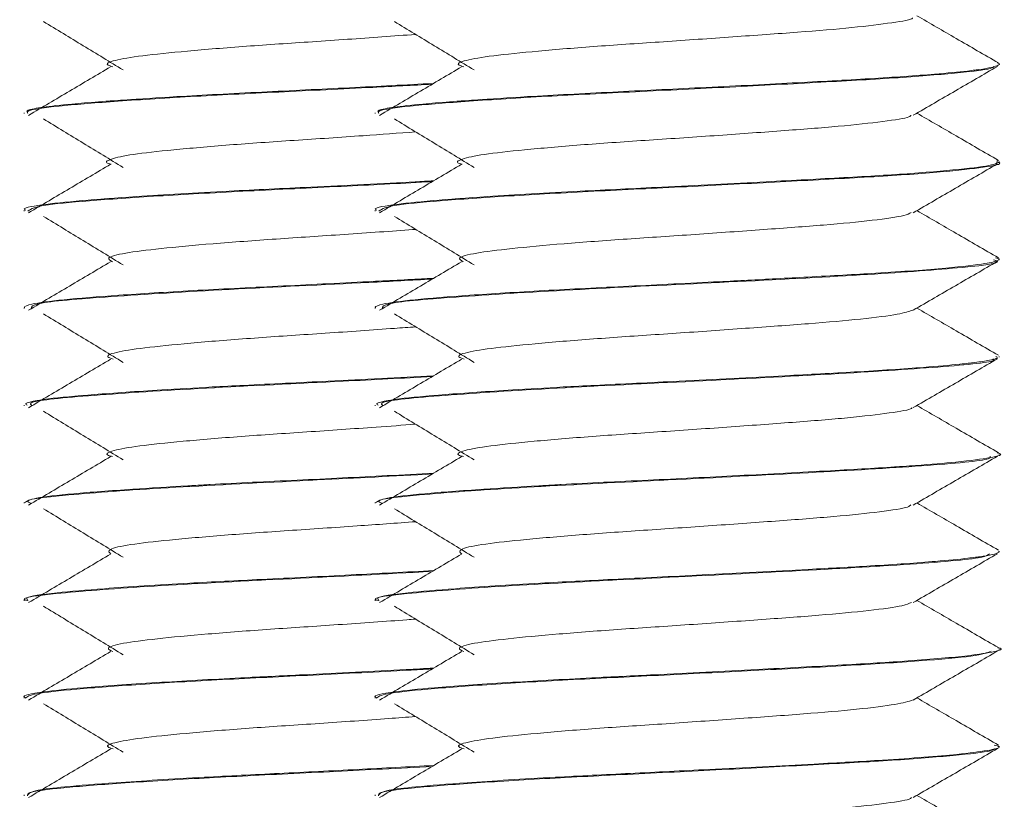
# Model space of a CAD drawing. Header units: millimetres. Extents: x -319 to 825, y -1612 to -168.
# Tile 27 of 41: x 100 to 113, y -219 to -209. Entities that reach past the tile are written whole.
import ezdxf

# ---------------------------------------------------------------- set-up
doc = ezdxf.new("R2010")
doc.units = ezdxf.units.MM

msp = doc.modelspace()

# ---------------------------------------------------------------- linework, layer by layer
at = {"color": 7, "linetype": 'Continuous', "lineweight": 15}
for p, q in [((112.902, -209.993), (112.902, -209.983)), ((100.402, -210.608), (100.402, -210.618)), ((104.902, -210.608), (104.902, -210.618)), ((112.902, -211.243), (112.902, -211.233)), ((100.402, -211.858), (100.402, -211.868)), ((104.902, -211.858), (104.902, -211.868)), ((112.902, -212.493), (112.902, -212.483)), ((100.402, -213.108), (100.402, -213.118)), ((104.902, -213.108), (104.902, -213.118)), ((112.902, -213.742), (112.902, -213.733)), ((100.402, -214.358), (100.402, -214.367)), ((104.902, -214.358), (104.902, -214.367)), ((112.902, -214.992), (112.902, -214.983)), ((100.402, -215.608), (100.402, -215.617)), ((104.902, -215.608), (104.902, -215.617)), ((112.902, -216.242), (112.902, -216.233)), ((100.402, -216.857), (100.402, -216.867)), ((104.902, -216.857), (104.902, -216.867)), ((112.902, -217.493), (112.902, -217.483)), ((100.402, -218.108), (100.402, -218.118)), ((104.902, -218.108), (104.902, -218.118)), ((112.902, -218.743), (112.902, -218.733)), ((100.402, -219.358), (100.402, -219.368)), ((104.902, -219.358), (104.902, -219.368))]:
    msp.add_line(p, q, dxfattribs=at)
for points, knots in [([(100.648, -209.437), (100.818, -209.54), (101.16, -209.748), (101.5, -209.955), (101.669, -210.059)], [0, 0, 0, 0, 0.500045, 1, 1, 1, 1]), ([(105.148, -209.437), (105.318, -209.54), (105.66, -209.748), (106, -209.955), (106.169, -210.059)], [0, 0, 0, 0, 0.500045, 1, 1, 1, 1]), ([(106.04, -210.018), (106.016, -210.011), (105.924, -209.985), (106.038, -209.935), (106.381, -209.876), (106.97, -209.817), (107.73, -209.754), (108.6, -209.697), (109.495, -209.634), (110.336, -209.574), (111.054, -209.516), (111.545, -209.452), (111.793, -209.413), (111.792, -209.391), (111.792, -209.389)], [0, 0, 0, 0, 0.033303, 0.130153, 0.225558, 0.321168, 0.417964, 0.512603, 0.609237, 0.705226, 0.800281, 0.897195, 0.99203, 1, 1, 1, 1]), ([(112.892, -209.968), (112.712, -209.864), (112.364, -209.662), (112.016, -209.46), (111.848, -209.363)], [0, 0, 0, 0, 0.517427, 1, 1, 1, 1]), ([(101.54, -210.018), (101.516, -210.011), (101.424, -209.985), (101.538, -209.935), (101.881, -209.876), (102.47, -209.817), (103.231, -209.754), (104.097, -209.697), (104.861, -209.644), (105.278, -209.613), (105.421, -209.603)], [0, 0, 0, 0, 0.050511, 0.197406, 0.342111, 0.487124, 0.633937, 0.777477, 0.924045, 1, 1, 1, 1]), ([(101.51, -210.018), (101.335, -210.122), (100.983, -210.33), (100.633, -210.537), (100.458, -210.641)], [0, 0, 0, 0, 0.49995, 1, 1, 1, 1]), ([(112.879, -209.968), (112.887, -209.971), (112.915, -209.981), (112.883, -210.01), (112.769, -210.037), (112.582, -210.062), (112.421, -210.081), (112.032, -210.119), (111.284, -210.171), (110.243, -210.226), (109.098, -210.286), (107.919, -210.343), (106.931, -210.395), (106.325, -210.434), (106.054, -210.453), (105.979, -210.458), (105.698, -210.48), (105.395, -210.504), (105.097, -210.542), (104.92, -210.573), (104.937, -210.597), (104.944, -210.608)], [0, 0, 0, 0, 0.013064, 0.045728, 0.134975, 0.145355, 0.164053, 0.226311, 0.317077, 0.404357, 0.497886, 0.586034, 0.678019, 0.743927, 0.761805, 0.766962, 0.769597, 0.858916, 0.890113, 0.950072, 1, 1, 1, 1]), ([(104.948, -210.618), (104.942, -210.606), (104.925, -210.574), (105.305, -210.521), (106.013, -210.464), (106.999, -210.4), (108.157, -210.342), (109.384, -210.282), (110.564, -210.219), (111.6, -210.162), (112.367, -210.099), (112.799, -210.051), (112.827, -210.022), (112.836, -210.013)], [0, 0, 0, 0, 0.057351, 0.157498, 0.25623, 0.357089, 0.455979, 0.555927, 0.656466, 0.754973, 0.855724, 0.955174, 1, 1, 1, 1]), ([(106.01, -210.018), (105.835, -210.122), (105.483, -210.33), (105.133, -210.537), (104.958, -210.641)], [0, 0, 0, 0, 0.499963, 1, 1, 1, 1]), ([(111.802, -210.64), (111.982, -210.535), (112.341, -210.326), (112.701, -210.118), (112.881, -210.013)], [0, 0, 0, 0, 0.4997008, 1, 1, 1, 1]), ([(105.651, -210.231), (105.294, -210.25), (104.57, -210.288), (103.418, -210.343), (102.432, -210.395), (101.825, -210.434), (101.554, -210.453), (101.479, -210.458), (101.198, -210.48), (100.895, -210.504), (100.597, -210.542), (100.42, -210.573), (100.437, -210.597), (100.444, -210.608)], [0, 0, 0, 0, 0.1457779, 0.2957399, 0.4522291, 0.5643558, 0.5947703, 0.6035458, 0.6080259, 0.7599788, 0.8130544, 0.915058, 1, 1, 1, 1]), ([(100.448, -210.618), (100.442, -210.606), (100.425, -210.574), (100.805, -210.521), (101.513, -210.464), (102.5, -210.4), (103.655, -210.342), (104.747, -210.289), (105.382, -210.255), (105.633, -210.242)], [0, 0, 0, 0, 0.0923567, 0.2536357, 0.4126352, 0.5750594, 0.7343154, 0.8952697, 1, 1, 1, 1]), ([(100.648, -210.687), (100.818, -210.79), (101.16, -210.998), (101.5, -211.205), (101.669, -211.309)], [0, 0, 0, 0, 0.500057, 1, 1, 1, 1]), ([(105.148, -210.687), (105.318, -210.79), (105.66, -210.998), (106, -211.205), (106.169, -211.309)], [0, 0, 0, 0, 0.500057, 1, 1, 1, 1]), ([(106.018, -211.268), (106.012, -211.267), (105.922, -211.246), (105.993, -211.202), (106.258, -211.141), (106.792, -211.084), (107.509, -211.02), (108.357, -210.962), (109.255, -210.902), (110.117, -210.839), (110.876, -210.782), (111.435, -210.719), (111.745, -210.673), (111.767, -210.646), (111.772, -210.639)], [0, 0, 0, 0, 0.006743, 0.103219, 0.199453, 0.29432, 0.39124, 0.48626, 0.582301, 0.678912, 0.773563, 0.870379, 0.96594, 1, 1, 1, 1]), ([(112.892, -211.218), (112.712, -211.114), (112.364, -210.912), (112.016, -210.71), (111.848, -210.613)], [0, 0, 0, 0, 0.517427, 1, 1, 1, 1]), ([(101.518, -211.268), (101.512, -211.267), (101.422, -211.246), (101.493, -211.202), (101.758, -211.141), (102.292, -211.084), (103.009, -211.02), (103.856, -210.962), (104.696, -210.906), (105.199, -210.869), (105.421, -210.853)], [0, 0, 0, 0, 0.010244, 0.156823, 0.303034, 0.447165, 0.594421, 0.738786, 0.884702, 1, 1, 1, 1]), ([(101.51, -211.268), (101.335, -211.372), (100.983, -211.58), (100.633, -211.787), (100.458, -211.891)], [0, 0, 0, 0, 0.499926, 1, 1, 1, 1]), ([(112.876, -211.218), (112.881, -211.236), (112.892, -211.273), (112.497, -211.326), (111.83, -211.386), (110.94, -211.439), (109.846, -211.497), (108.662, -211.558), (107.416, -211.618), (106.395, -211.678), (105.583, -211.737), (105.09, -211.789), (104.864, -211.832), (104.917, -211.855), (104.923, -211.858)], [0, 0, 0, 0, 0.081209, 0.170904, 0.262297, 0.347548, 0.431542, 0.53655, 0.620193, 0.727155, 0.807102, 0.89493, 0.986411, 1, 1, 1, 1]), ([(104.95, -211.868), (104.99, -211.841), (105.06, -211.793), (105.798, -211.73), (106.708, -211.667), (107.833, -211.607), (109.051, -211.549), (110.254, -211.485), (111.335, -211.428), (112.203, -211.367), (112.729, -211.305), (112.954, -211.266), (112.894, -211.244), (112.89, -211.243)], [0, 0, 0, 0, 0.125951, 0.221245, 0.318622, 0.415139, 0.510987, 0.608557, 0.703984, 0.801034, 0.89804, 0.993495, 1, 1, 1, 1]), ([(106.01, -211.268), (105.835, -211.372), (105.483, -211.58), (105.133, -211.787), (104.958, -211.891)], [0, 0, 0, 0, 0.499938, 1, 1, 1, 1]), ([(111.802, -211.89), (111.982, -211.785), (112.341, -211.576), (112.701, -211.368), (112.881, -211.263)], [0, 0, 0, 0, 0.4997008, 1, 1, 1, 1]), ([(105.651, -211.481), (105.573, -211.485), (105.084, -211.511), (104.157, -211.558), (102.917, -211.617), (101.894, -211.678), (101.083, -211.737), (100.59, -211.789), (100.364, -211.832), (100.417, -211.855), (100.423, -211.858)], [0, 0, 0, 0, 0.0336605, 0.2121649, 0.3543535, 0.5361817, 0.6720862, 0.821389, 0.9768997, 1, 1, 1, 1]), ([(100.45, -211.868), (100.49, -211.841), (100.56, -211.793), (101.298, -211.73), (102.209, -211.667), (103.331, -211.607), (104.52, -211.55), (105.271, -211.511), (105.632, -211.492)], [0, 0, 0, 0, 0.2100375, 0.3689501, 0.5313386, 0.6922915, 0.8521294, 1, 1, 1, 1]), ([(100.648, -211.937), (100.818, -212.04), (101.16, -212.248), (101.5, -212.455), (101.669, -212.559)], [0, 0, 0, 0, 0.500045, 1, 1, 1, 1]), ([(105.148, -211.937), (105.318, -212.04), (105.66, -212.248), (106, -212.455), (106.169, -212.559)], [0, 0, 0, 0, 0.500045, 1, 1, 1, 1]), ([(106.032, -212.519), (106.003, -212.503), (105.939, -212.466), (106.164, -212.407), (106.625, -212.35), (107.299, -212.287), (108.119, -212.227), (109.012, -212.169), (109.89, -212.105), (110.685, -212.048), (111.305, -211.987), (111.693, -211.932), (111.751, -211.901), (111.774, -211.888)], [0, 0, 0, 0, 0.078462, 0.174967, 0.269365, 0.365839, 0.461456, 0.556407, 0.653072, 0.747604, 0.84375, 0.939853, 1, 1, 1, 1]), ([(112.892, -212.468), (112.712, -212.364), (112.364, -212.162), (112.016, -211.96), (111.848, -211.863)], [0, 0, 0, 0, 0.517427, 1, 1, 1, 1]), ([(101.532, -212.519), (101.503, -212.503), (101.439, -212.466), (101.664, -212.407), (102.125, -212.35), (102.799, -212.287), (103.621, -212.227), (104.504, -212.169), (105.133, -212.125), (105.408, -212.104), (105.421, -212.103)], [0, 0, 0, 0, 0.119256, 0.265941, 0.409424, 0.556057, 0.701389, 0.845709, 0.992636, 1, 1, 1, 1]), ([(112.856, -212.468), (112.878, -212.474), (112.908, -212.482), (112.897, -212.494), (112.871, -212.512), (112.721, -212.547), (112.244, -212.602), (111.433, -212.662), (110.632, -212.705), (109.946, -212.742), (109.179, -212.782), (108.148, -212.833), (107.036, -212.888), (106.083, -212.949), (105.363, -213.005), (104.999, -213.056), (104.897, -213.091), (104.905, -213.106), (104.907, -213.108)], [0, 0, 0, 0, 0.027113, 0.0364905, 0.0545764, 0.1167803, 0.207488, 0.3092387, 0.3878513, 0.4215379, 0.4793292, 0.5698649, 0.6594629, 0.7509075, 0.8405805, 0.9310289, 0.9902498, 1, 1, 1, 1]), ([(101.51, -212.518), (101.335, -212.622), (100.983, -212.83), (100.633, -213.037), (100.458, -213.141)], [0, 0, 0, 0, 0.49995, 1, 1, 1, 1]), ([(106.01, -212.518), (105.835, -212.622), (105.483, -212.83), (105.133, -213.037), (104.958, -213.141)], [0, 0, 0, 0, 0.499963, 1, 1, 1, 1]), ([(104.992, -213.118), (104.994, -213.096), (105.001, -213.044), (105.942, -212.967), (107.482, -212.872), (109.338, -212.784), (111.114, -212.694), (112.375, -212.602), (112.972, -212.537), (112.852, -212.5), (112.83, -212.493)], [0, 0, 0, 0, 0.100232, 0.243856, 0.389723, 0.533688, 0.67855, 0.823648, 0.967499, 1, 1, 1, 1]), ([(111.802, -213.14), (111.982, -213.035), (112.341, -212.826), (112.701, -212.618), (112.881, -212.513)], [0, 0, 0, 0, 0.4997008, 1, 1, 1, 1]), ([(105.65, -212.731), (105.614, -212.733), (105.346, -212.747), (104.677, -212.782), (103.649, -212.833), (102.536, -212.888), (101.583, -212.949), (100.863, -213.005), (100.499, -213.056), (100.397, -213.091), (100.405, -213.106), (100.407, -213.108)], [0, 0, 0, 0, 0.015423, 0.113788, 0.267886, 0.420386, 0.57603, 0.728661, 0.882609, 0.983405, 1, 1, 1, 1]), ([(100.492, -213.118), (100.494, -213.096), (100.5, -213.044), (101.445, -212.967), (102.972, -212.872), (104.543, -212.8), (105.367, -212.755), (105.634, -212.741)], [0, 0, 0, 0, 0.1663254, 0.404656, 0.6467075, 0.885603, 1, 1, 1, 1]), ([(100.648, -213.187), (100.818, -213.29), (101.16, -213.498), (101.5, -213.705), (101.669, -213.809)], [0, 0, 0, 0, 0.500057, 1, 1, 1, 1]), ([(105.148, -213.187), (105.318, -213.29), (105.66, -213.498), (106, -213.705), (106.169, -213.809)], [0, 0, 0, 0, 0.500057, 1, 1, 1, 1]), ([(106.044, -213.768), (106.014, -213.758), (105.928, -213.728), (106.082, -213.673), (106.475, -213.616), (107.1, -213.555), (107.886, -213.493), (108.767, -213.436), (109.657, -213.372), (110.482, -213.313), (111.158, -213.254), (111.635, -213.193), (111.744, -213.156), (111.795, -213.138)], [0, 0, 0, 0, 0.051525, 0.148202, 0.242874, 0.338799, 0.435079, 0.529523, 0.626134, 0.721288, 0.81667, 0.913219, 1, 1, 1, 1]), ([(112.892, -213.718), (112.712, -213.614), (112.364, -213.412), (112.016, -213.21), (111.848, -213.113)], [0, 0, 0, 0, 0.517427, 1, 1, 1, 1]), ([(101.544, -213.768), (101.514, -213.758), (101.428, -213.728), (101.582, -213.673), (101.975, -213.616), (102.599, -213.555), (103.387, -213.493), (104.263, -213.436), (104.973, -213.386), (105.332, -213.36), (105.421, -213.353)], [0, 0, 0, 0, 0.078292, 0.225204, 0.369066, 0.514829, 0.661135, 0.804651, 0.951459, 1, 1, 1, 1]), ([(112.86, -213.733), (112.875, -213.741), (112.891, -213.751), (112.865, -213.76), (112.858, -213.763), (112.829, -213.771), (112.748, -213.789), (112.623, -213.807), (112.492, -213.823), (112.312, -213.842), (111.886, -213.88), (111.125, -213.93), (110.052, -213.986), (108.888, -214.047), (107.923, -214.093), (107.214, -214.13), (106.527, -214.17), (105.767, -214.222), (105.285, -214.265), (105.031, -214.304), (104.899, -214.331), (104.93, -214.351), (104.941, -214.358)], [0, 0, 0, 0, 0.0412463, 0.0427875, 0.0455173, 0.0545395, 0.0868192, 0.1328406, 0.142853, 0.161818, 0.2265054, 0.3199666, 0.3989718, 0.5080256, 0.5957183, 0.6301571, 0.6887226, 0.7819715, 0.8732515, 0.9078645, 0.9668188, 1, 1, 1, 1]), ([(101.51, -213.768), (101.335, -213.872), (100.983, -214.08), (100.633, -214.287), (100.458, -214.391)], [0, 0, 0, 0, 0.499926, 1, 1, 1, 1]), ([(106.01, -213.768), (105.835, -213.872), (105.483, -214.08), (105.133, -214.287), (104.958, -214.391)], [0, 0, 0, 0, 0.499938, 1, 1, 1, 1]), ([(105.006, -214.367), (104.986, -214.352), (104.929, -214.306), (105.722, -214.233), (107.164, -214.139), (109, -214.052), (110.82, -213.958), (112.181, -213.869), (112.881, -213.804), (112.828, -213.768), (112.82, -213.763)], [0, 0, 0, 0, 0.076092, 0.224801, 0.37566, 0.524161, 0.67473, 0.823863, 0.973178, 1, 1, 1, 1]), ([(111.802, -214.39), (111.982, -214.285), (112.341, -214.076), (112.701, -213.868), (112.881, -213.763)], [0, 0, 0, 0, 0.4997008, 1, 1, 1, 1]), ([(105.65, -213.981), (105.202, -214.005), (104.393, -214.047), (103.422, -214.093), (102.714, -214.13), (102.027, -214.17), (101.267, -214.222), (100.785, -214.265), (100.531, -214.304), (100.399, -214.331), (100.43, -214.351), (100.441, -214.358)], [0, 0, 0, 0, 0.181165, 0.32712, 0.384439, 0.481914, 0.637117, 0.78904, 0.846653, 0.944776, 1, 1, 1, 1]), ([(100.506, -214.367), (100.486, -214.352), (100.429, -214.306), (101.224, -214.233), (102.657, -214.139), (104.307, -214.062), (105.256, -214.011), (105.633, -213.991)], [0, 0, 0, 0, 0.1223139, 0.3613508, 0.6038498, 0.8425547, 1, 1, 1, 1]), ([(112.892, -214.968), (112.712, -214.864), (112.364, -214.662), (112.016, -214.46), (111.848, -214.363)], [0, 0, 0, 0, 0.517427, 1, 1, 1, 1]), ([(100.648, -214.437), (100.818, -214.54), (101.16, -214.748), (101.5, -214.955), (101.669, -215.059)], [0, 0, 0, 0, 0.500045, 1, 1, 1, 1]), ([(105.148, -214.437), (105.318, -214.54), (105.66, -214.748), (106, -214.955), (106.169, -215.059)], [0, 0, 0, 0, 0.500045, 1, 1, 1, 1]), ([(106.035, -215.018), (106.016, -215.013), (105.923, -214.988), (106.021, -214.94), (106.341, -214.881), (106.913, -214.822), (107.659, -214.759), (108.523, -214.702), (109.42, -214.64), (110.268, -214.578), (110.999, -214.521), (111.513, -214.457), (111.778, -214.416), (111.783, -214.393), (111.784, -214.389)], [0, 0, 0, 0, 0.024899, 0.121669, 0.217366, 0.312692, 0.409564, 0.504268, 0.600751, 0.696973, 0.791845, 0.888766, 0.983776, 1, 1, 1, 1]), ([(101.535, -215.018), (101.516, -215.013), (101.423, -214.988), (101.521, -214.94), (101.841, -214.881), (102.413, -214.822), (103.16, -214.759), (104.021, -214.702), (104.809, -214.648), (105.254, -214.615), (105.421, -214.603)], [0, 0, 0, 0, 0.037783, 0.184617, 0.329829, 0.474477, 0.621469, 0.765172, 0.911574, 1, 1, 1, 1]), ([(112.878, -214.968), (112.885, -214.97), (112.97, -214.992), (112.816, -215.03), (112.437, -215.083), (111.982, -215.121), (111.713, -215.141), (111.64, -215.145), (111.619, -215.147), (111.353, -215.164), (110.711, -215.202), (109.596, -215.26), (108.394, -215.322), (107.636, -215.356), (107.275, -215.377), (107.247, -215.379), (107.154, -215.384), (106.813, -215.403), (106.192, -215.442), (105.495, -215.494), (104.994, -215.55), (104.937, -215.589), (104.909, -215.608)], [0, 0, 0, 0, 0.008112, 0.098101, 0.188269, 0.255573, 0.273116, 0.277844, 0.2792, 0.279878, 0.362663, 0.460171, 0.550348, 0.640519, 0.641302, 0.642746, 0.647612, 0.665259, 0.732095, 0.822401, 0.912259, 1, 1, 1, 1]), ([(101.51, -215.018), (101.335, -215.122), (100.983, -215.33), (100.633, -215.537), (100.458, -215.641)], [0, 0, 0, 0, 0.49995, 1, 1, 1, 1]), ([(104.992, -215.617), (104.967, -215.607), (104.865, -215.568), (105.527, -215.498), (106.858, -215.405), (108.66, -215.318), (110.507, -215.224), (111.981, -215.137), (112.801, -215.064), (112.79, -215.023), (112.787, -215.013)], [0, 0, 0, 0, 0.048507, 0.197902, 0.348408, 0.497038, 0.648015, 0.796721, 0.947021, 1, 1, 1, 1]), ([(106.01, -215.018), (105.835, -215.122), (105.483, -215.33), (105.133, -215.537), (104.958, -215.641)], [0, 0, 0, 0, 0.499963, 1, 1, 1, 1]), ([(111.802, -215.64), (111.982, -215.535), (112.341, -215.326), (112.701, -215.118), (112.881, -215.013)], [0, 0, 0, 0, 0.4997008, 1, 1, 1, 1]), ([(105.651, -215.231), (105.455, -215.241), (104.897, -215.271), (103.89, -215.322), (103.135, -215.356), (102.775, -215.377), (102.747, -215.379), (102.654, -215.384), (102.313, -215.403), (101.692, -215.442), (100.995, -215.494), (100.494, -215.55), (100.437, -215.589), (100.409, -215.608)], [0, 0, 0, 0, 0.083199, 0.236349, 0.389487, 0.390819, 0.393269, 0.401534, 0.431504, 0.545013, 0.698378, 0.850986, 1, 1, 1, 1]), ([(100.492, -215.617), (100.467, -215.607), (100.365, -215.568), (101.028, -215.498), (102.353, -215.406), (104.069, -215.323), (105.144, -215.267), (105.633, -215.241)], [0, 0, 0, 0, 0.078095, 0.31861, 0.560917, 0.800203, 1, 1, 1, 1]), ([(112.892, -216.218), (112.712, -216.114), (112.364, -215.912), (112.016, -215.71), (111.848, -215.613)], [0, 0, 0, 0, 0.5174388, 1, 1, 1, 1]), ([(100.648, -215.687), (100.818, -215.79), (101.16, -215.998), (101.5, -216.205), (101.669, -216.309)], [0, 0, 0, 0, 0.500057, 1, 1, 1, 1]), ([(105.148, -215.687), (105.318, -215.79), (105.66, -215.998), (106, -216.205), (106.169, -216.309)], [0, 0, 0, 0, 0.500057, 1, 1, 1, 1]), ([(106.012, -216.269), (105.992, -216.249), (105.951, -216.208), (106.231, -216.146), (106.737, -216.089), (107.442, -216.026), (108.282, -215.967), (109.178, -215.907), (110.047, -215.844), (110.817, -215.787), (111.396, -215.725), (111.729, -215.676), (111.761, -215.647), (111.771, -215.638)], [0, 0, 0, 0, 0.095702, 0.192025, 0.286658, 0.383443, 0.478584, 0.574266, 0.670897, 0.765425, 0.862035, 0.95777, 1, 1, 1, 1]), ([(101.512, -216.269), (101.492, -216.249), (101.451, -216.208), (101.731, -216.146), (102.236, -216.089), (102.942, -216.026), (103.78, -215.967), (104.643, -215.91), (105.174, -215.871), (105.421, -215.853)], [0, 0, 0, 0, 0.145421, 0.291791, 0.435586, 0.582656, 0.727227, 0.872614, 1, 1, 1, 1]), ([(112.898, -216.233), (112.897, -216.238), (112.896, -216.262), (112.773, -216.286), (112.588, -216.311), (112.429, -216.331), (112.043, -216.368), (111.347, -216.417), (110.329, -216.472), (109.177, -216.532), (107.988, -216.591), (106.88, -216.647), (105.949, -216.708), (105.252, -216.767), (104.905, -216.817), (104.938, -216.848), (104.948, -216.857)], [0, 0, 0, 0, 0.022329, 0.113695, 0.124577, 0.143798, 0.20717, 0.300122, 0.373501, 0.484978, 0.576977, 0.655893, 0.766531, 0.852662, 0.955367, 1, 1, 1, 1]), ([(101.51, -216.268), (101.335, -216.372), (100.983, -216.58), (100.633, -216.787), (100.458, -216.891)], [0, 0, 0, 0, 0.499926, 1, 1, 1, 1]), ([(104.951, -216.867), (104.935, -216.863), (104.808, -216.829), (105.358, -216.763), (106.567, -216.673), (108.322, -216.584), (110.184, -216.491), (111.756, -216.404), (112.713, -216.324), (112.762, -216.279), (112.779, -216.263)], [0, 0, 0, 0, 0.0210704, 0.1714202, 0.321098, 0.4701959, 0.6210415, 0.7696548, 0.920586, 1, 1, 1, 1]), ([(106.01, -216.268), (105.835, -216.372), (105.483, -216.58), (105.133, -216.787), (104.958, -216.891)], [0, 0, 0, 0, 0.499938, 1, 1, 1, 1]), ([(111.802, -216.89), (111.982, -216.785), (112.341, -216.576), (112.701, -216.368), (112.881, -216.263)], [0, 0, 0, 0, 0.4997008, 1, 1, 1, 1]), ([(100.451, -216.867), (100.435, -216.863), (100.308, -216.829), (100.859, -216.763), (102.063, -216.673), (103.832, -216.584), (105.031, -216.523), (105.632, -216.492)], [0, 0, 0, 0, 0.033977, 0.276423, 0.517786, 0.758212, 1, 1, 1, 1]), ([(105.651, -216.481), (105.301, -216.499), (104.58, -216.537), (103.486, -216.591), (102.381, -216.647), (101.449, -216.708), (100.752, -216.767), (100.405, -216.817), (100.438, -216.848), (100.448, -216.857)], [0, 0, 0, 0, 0.1439575, 0.2968732, 0.42804, 0.6119418, 0.7551036, 0.9258127, 1, 1, 1, 1]), ([(106.038, -217.519), (106.007, -217.504), (105.935, -217.47), (106.136, -217.412), (106.576, -217.355), (107.235, -217.293), (108.045, -217.232), (108.935, -217.174), (109.817, -217.111), (110.622, -217.053), (111.261, -216.992), (111.675, -216.936), (111.748, -216.902), (111.778, -216.888)], [0, 0, 0, 0, 0.069948, 0.166547, 0.26098, 0.357316, 0.453179, 0.547918, 0.644604, 0.739279, 0.835222, 0.931504, 1, 1, 1, 1]), ([(112.892, -217.468), (112.712, -217.364), (112.364, -217.162), (112.016, -216.96), (111.848, -216.863)], [0, 0, 0, 0, 0.517427, 1, 1, 1, 1]), ([(100.648, -216.937), (100.818, -217.04), (101.16, -217.248), (101.5, -217.455), (101.669, -217.559)], [0, 0, 0, 0, 0.500045, 1, 1, 1, 1]), ([(105.148, -216.937), (105.318, -217.04), (105.66, -217.248), (106, -217.455), (106.169, -217.559)], [0, 0, 0, 0, 0.500045, 1, 1, 1, 1]), ([(101.538, -217.519), (101.507, -217.504), (101.435, -217.47), (101.636, -217.412), (102.076, -217.355), (102.734, -217.293), (103.547, -217.232), (104.428, -217.174), (105.083, -217.128), (105.384, -217.106), (105.421, -217.103)], [0, 0, 0, 0, 0.106289, 0.253071, 0.39656, 0.542946, 0.68861, 0.832567, 0.979482, 1, 1, 1, 1]), ([(101.51, -217.518), (101.335, -217.622), (100.983, -217.83), (100.633, -218.037), (100.458, -218.141)], [0, 0, 0, 0, 0.49995, 1, 1, 1, 1]), ([(112.887, -217.468), (112.889, -217.469), (112.97, -217.486), (112.847, -217.521), (112.53, -217.574), (111.835, -217.636), (110.889, -217.692), (109.769, -217.751), (108.642, -217.809), (107.545, -217.862), (106.533, -217.919), (105.652, -217.98), (105.092, -218.038), (104.859, -218.082), (104.913, -218.106), (104.918, -218.108)], [0, 0, 0, 0, 0.0020862, 0.0779344, 0.1638744, 0.2662547, 0.3487015, 0.4409533, 0.5439431, 0.6080974, 0.7018167, 0.8050587, 0.8900784, 0.9896238, 1, 1, 1, 1]), ([(104.913, -218.118), (104.94, -218.098), (104.997, -218.058), (105.532, -218.001), (106.353, -217.94), (107.415, -217.878), (108.612, -217.821), (109.832, -217.758), (110.974, -217.698), (111.911, -217.639), (112.648, -217.575), (112.748, -217.534), (112.799, -217.513)], [0, 0, 0, 0, 0.094968, 0.194061, 0.294006, 0.394717, 0.493316, 0.594136, 0.693825, 0.793154, 0.894074, 1, 1, 1, 1]), ([(106.01, -217.518), (105.835, -217.622), (105.483, -217.83), (105.133, -218.037), (104.958, -218.141)], [0, 0, 0, 0, 0.499963, 1, 1, 1, 1]), ([(111.802, -218.14), (111.982, -218.035), (112.341, -217.826), (112.701, -217.618), (112.881, -217.513)], [0, 0, 0, 0, 0.4997008, 1, 1, 1, 1]), ([(105.651, -217.731), (105.535, -217.737), (105.013, -217.765), (104.138, -217.809), (103.047, -217.862), (102.033, -217.919), (101.152, -217.98), (100.592, -218.038), (100.359, -218.082), (100.413, -218.106), (100.418, -218.108)], [0, 0, 0, 0, 0.050246, 0.225211, 0.334204, 0.49342, 0.668818, 0.813254, 0.982372, 1, 1, 1, 1]), ([(100.413, -218.118), (100.44, -218.098), (100.497, -218.058), (101.032, -218.001), (101.853, -217.94), (102.916, -217.878), (104.106, -217.821), (105.055, -217.773), (105.53, -217.747), (105.632, -217.742)], [0, 0, 0, 0, 0.1527459, 0.3121335, 0.4728894, 0.6348755, 0.7934662, 0.9556294, 1, 1, 1, 1]), ([(106.043, -218.768), (106.016, -218.759), (105.926, -218.731), (106.061, -218.679), (106.43, -218.621), (107.039, -218.56), (107.814, -218.498), (108.69, -218.441), (109.583, -218.378), (110.417, -218.318), (111.108, -218.259), (111.613, -218.196), (111.74, -218.158), (111.802, -218.139)], [0, 0, 0, 0, 0.043149, 0.139961, 0.234976, 0.330808, 0.42738, 0.521918, 0.618595, 0.714183, 0.809423, 0.906195, 1, 1, 1, 1]), ([(112.892, -218.718), (112.712, -218.614), (112.364, -218.412), (112.016, -218.21), (111.848, -218.113)], [0, 0, 0, 0, 0.5174388, 1, 1, 1, 1]), ([(100.648, -218.187), (100.818, -218.29), (101.16, -218.498), (101.5, -218.705), (101.669, -218.809)], [0, 0, 0, 0, 0.500057, 1, 1, 1, 1]), ([(105.148, -218.187), (105.318, -218.29), (105.66, -218.498), (106, -218.705), (106.169, -218.809)], [0, 0, 0, 0, 0.500057, 1, 1, 1, 1]), ([(101.543, -218.768), (101.516, -218.759), (101.426, -218.731), (101.561, -218.679), (101.931, -218.621), (102.539, -218.56), (103.315, -218.498), (104.186, -218.441), (104.921, -218.39), (105.307, -218.361), (105.421, -218.353)], [0, 0, 0, 0, 0.065481, 0.212408, 0.356597, 0.502035, 0.648593, 0.792062, 0.938778, 1, 1, 1, 1]), ([(101.51, -218.768), (101.335, -218.872), (100.983, -219.08), (100.633, -219.287), (100.458, -219.391)], [0, 0, 0, 0, 0.499926, 1, 1, 1, 1]), ([(104.943, -219.368), (104.943, -219.354), (104.943, -219.32), (105.361, -219.265), (106.102, -219.208), (107.109, -219.144), (108.279, -219.087), (109.506, -219.025), (110.676, -218.963), (111.692, -218.906), (112.426, -218.843), (112.823, -218.797), (112.836, -218.77), (112.839, -218.763)], [0, 0, 0, 0, 0.06751, 0.167366, 0.266315, 0.367159, 0.465833, 0.566036, 0.666368, 0.764959, 0.86578, 0.964883, 1, 1, 1, 1]), ([(112.84, -218.718), (112.866, -218.725), (112.95, -218.749), (112.771, -218.787), (112.341, -218.845), (111.559, -218.905), (110.445, -218.966), (109.311, -219.025), (108.166, -219.082), (107.077, -219.136), (106.104, -219.197), (105.431, -219.25), (104.987, -219.303), (104.962, -219.338), (104.947, -219.358)], [0, 0, 0, 0, 0.033504, 0.109606, 0.186527, 0.300779, 0.380951, 0.489711, 0.568258, 0.646992, 0.754732, 0.839315, 0.906912, 1, 1, 1, 1]), ([(106.01, -218.768), (105.835, -218.872), (105.483, -219.08), (105.133, -219.287), (104.958, -219.391)], [0, 0, 0, 0, 0.499938, 1, 1, 1, 1]), ([(111.802, -219.39), (111.982, -219.285), (112.341, -219.076), (112.701, -218.868), (112.881, -218.763)], [0, 0, 0, 0, 0.4997008, 1, 1, 1, 1]), ([(100.443, -219.368), (100.443, -219.354), (100.443, -219.32), (100.862, -219.265), (101.602, -219.208), (102.61, -219.144), (103.776, -219.087), (104.831, -219.034), (105.423, -219.003), (105.633, -218.992)], [0, 0, 0, 0, 0.108695, 0.26947, 0.428781, 0.591146, 0.750017, 0.911351, 1, 1, 1, 1]), ([(105.651, -218.98), (105.33, -218.997), (104.687, -219.031), (103.664, -219.082), (102.578, -219.136), (101.604, -219.197), (100.931, -219.25), (100.487, -219.303), (100.462, -219.338), (100.447, -219.358)], [0, 0, 0, 0, 0.1329062, 0.2663764, 0.400161, 0.5832338, 0.7269592, 0.8418228, 1, 1, 1, 1]), ([(106.029, -220.018), (106.015, -220.015), (105.922, -219.992), (106.007, -219.946), (106.302, -219.886), (106.856, -219.827), (107.589, -219.764), (108.447, -219.707), (109.344, -219.645), (110.199, -219.583), (110.943, -219.526), (111.478, -219.463), (111.763, -219.419), (111.775, -219.394), (111.777, -219.389)], [0, 0, 0, 0, 0.016525, 0.113179, 0.209142, 0.304227, 0.401142, 0.495962, 0.592261, 0.688681, 0.783422, 0.880315, 0.97555, 1, 1, 1, 1]), ([(112.892, -219.968), (112.712, -219.864), (112.364, -219.662), (112.016, -219.46), (111.848, -219.363)], [0, 0, 0, 0, 0.517427, 1, 1, 1, 1])]:
    msp.add_open_spline(points, degree=3, knots=knots, dxfattribs=at)

doc.saveas('drawing.dxf')
